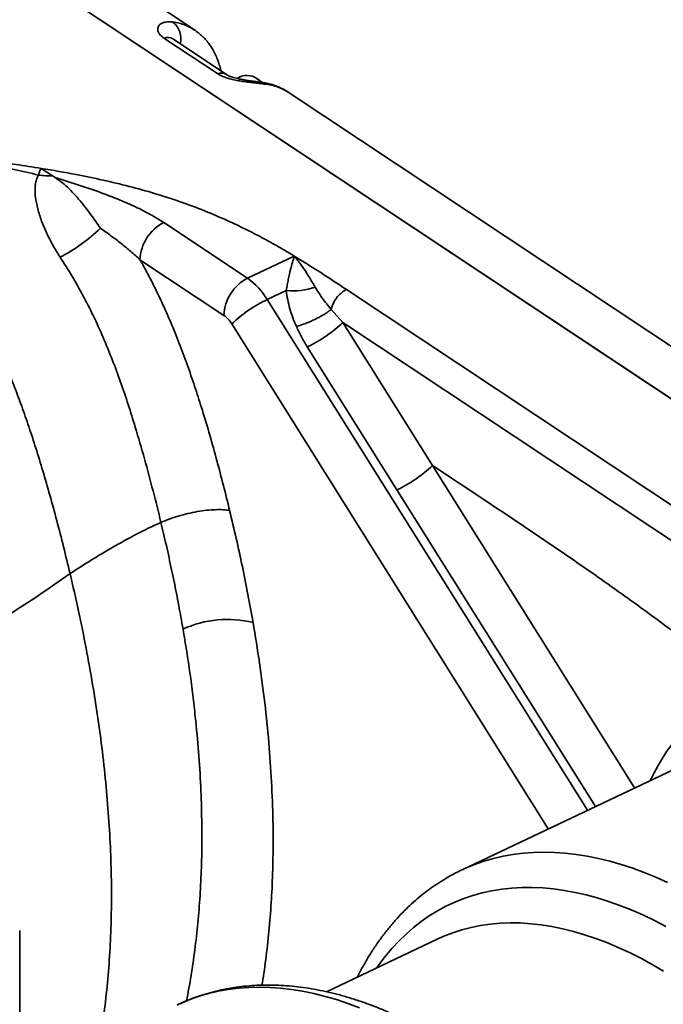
# Model space of a CAD drawing. Header units: millimetres. Extents: x -8713 to 3261, y -18743 to -8704.
# Tile 137 of 154: x 3144 to 3153, y -18280 to -18266. Entities that reach past the tile are written whole.
import ezdxf

# ---------------------------------------------------------------- set-up
doc = ezdxf.new("R2010")
doc.units = ezdxf.units.MM
doc.header["$LTSCALE"] = 10
doc.layers.add('1轮廓实线层', color=7, linetype='Continuous', lineweight=18)

msp = doc.modelspace()

# ---------------------------------------------------------------- linework, layer by layer
at = {"layer": '1轮廓实线层', "color": 7, "linetype": 'Continuous', "lineweight": 35}
for p, q in [((3115.079, -18245.984), (3160.332, -18276.015)), ((3128.028, -18254.577), (3160.332, -18276.015)), ((3146.765, -18266.678), (3146.022, -18266.186)), ((3146.889, -18266.691), (3146.146, -18266.198)), ((3147.097, -18266.713), (3147.031, -18266.744)), ((3147.338, -18266.767), (3147.298, -18266.742)), ((3156.469, -18272.725), (3147.743, -18266.935)), ((3144.48, -18268.094), (3144.323, -18267.99)), ((3144.515, -18268.117), (3144.48, -18268.094)), ((3146.019, -18268.74), (3147.181, -18269.51)), ((3147.181, -18269.51), (3147.828, -18269.204)), ((3146.851, -18270.025), (3145.69, -18269.254)), ((3147.717, -18269.681), (3147.454, -18269.806)), ((3148.55, -18269.667), (3155.678, -18274.398)), ((3147.454, -18269.806), (3151.889, -18276.878)), ((3148.338, -18269.942), (3148.501, -18270.124)), ((3151.345, -18277.135), (3146.961, -18270.143)), ((3155.458, -18274.741), (3148.501, -18270.124)), ((3148.501, -18270.124), (3149.743, -18272.104)), ((3149.25, -18272.441), (3148.008, -18270.461)), ((3150.521, -18272.62), (3149.743, -18272.104)), ((3149.743, -18272.104), (3152.542, -18276.568)), ((3151.999, -18276.825), (3149.25, -18272.441)), ((3153.353, -18276.183), (3150.151, -18277.702)), ((3144.028, -18280.367), (3144.024, -18278.543)), ((3149.808, -18278.661), (3148.272, -18279.39))]:
    msp.add_line(p, q, dxfattribs=at)
at = {"layer": '1轮廓实线层', "color": 7, "linetype": 'Continuous', "lineweight": 35, "flags": 128}
for points in [[(3146.443, -18266.072), (3140.743, -18262.29), (3137.717, -18260.282)], [(3147.338, -18266.767), (3147.365, -18266.785), (3147.382, -18266.798)], [(3147.377, -18266.799), (3147.413, -18266.808), (3147.446, -18266.826)], [(3150.151, -18277.702), (3150.198, -18277.68), (3150.324, -18277.628), (3150.453, -18277.582), (3150.585, -18277.544), (3150.72, -18277.512), (3150.857, -18277.488), (3150.998, -18277.47), (3151.14, -18277.46), (3151.285, -18277.456), (3151.432, -18277.46), (3151.582, -18277.47), (3151.733, -18277.488), (3151.886, -18277.513), (3152.041, -18277.544), (3152.198, -18277.583), (3152.356, -18277.629), (3152.515, -18277.681), (3152.676, -18277.74), (3152.837, -18277.806), (3152.999, -18277.879)], [(3152.976, -18278.485), (3152.815, -18278.402), (3152.655, -18278.327), (3152.496, -18278.257), (3152.338, -18278.195), (3152.181, -18278.14), (3152.025, -18278.091), (3151.87, -18278.049), (3151.717, -18278.015), (3151.566, -18277.987), (3151.417, -18277.967), (3151.269, -18277.953), (3151.123, -18277.947), (3150.98, -18277.947), (3150.839, -18277.955), (3150.701, -18277.97), (3150.565, -18277.992), (3150.432, -18278.021), (3150.301, -18278.057), (3150.174, -18278.1), (3150.05, -18278.15), (3149.929, -18278.206), (3149.811, -18278.27), (3149.696, -18278.34), (3149.586, -18278.418), (3149.478, -18278.501), (3149.375, -18278.592), (3149.275, -18278.689), (3149.179, -18278.792), (3149.087, -18278.902), (3149, -18279.017), (3148.971, -18279.058)], [(3152.943, -18279.104), (3152.785, -18279.012), (3152.627, -18278.927), (3152.47, -18278.848), (3152.313, -18278.776), (3152.157, -18278.71), (3152.003, -18278.652), (3151.849, -18278.6), (3151.697, -18278.556), (3151.546, -18278.518), (3151.397, -18278.487), (3151.249, -18278.464), (3151.103, -18278.448), (3150.96, -18278.438), (3150.818, -18278.436), (3150.679, -18278.441), (3150.543, -18278.453), (3150.408, -18278.472), (3150.277, -18278.499), (3150.148, -18278.532), (3150.023, -18278.573), (3149.9, -18278.62), (3149.808, -18278.661)], [(3148.731, -18279.611), (3148.57, -18279.552), (3148.411, -18279.499), (3148.253, -18279.454), (3148.097, -18279.415), (3147.942, -18279.383), (3147.789, -18279.359), (3147.637, -18279.341), (3147.488, -18279.33), (3147.341, -18279.327), (3147.196, -18279.33), (3147.053, -18279.341), (3146.913, -18279.358), (3146.775, -18279.383), (3146.64, -18279.414), (3146.509, -18279.453), (3146.38, -18279.498), (3146.254, -18279.551), (3146.206, -18279.572)]]:
    msp.add_lwpolyline(points, dxfattribs=at)
at = {"layer": '1轮廓实线层', "color": 7, "linetype": 'Continuous', "lineweight": 35}
for centre, radius, start, end in [((3145.952, -18266.197), 0.304, 346.9888, 50.1427), ((3146.072, -18266.322), 0.145, 58.8595, 109.8643), ((3146.814, -18266.815), 0.145, 58.8228, 109.8662), ((3147.17, -18266.966), 0.263, 38.9232, 106.0775), ((3144.459, -18266.834), 1.26, 262.0584, 270.945), ((3143.376, -18266.948), 2.574, 297.9926, 313.3569), ((3146.299, -18269.282), 0.61, 117.3076, 177.3945), ((3147.461, -18270.052), 0.61, 117.3076, 177.3945), ((3146.616, -18270.307), 0.976, 30.8985, 54.6765), ((3147.809, -18268.717), 0.968, 264.5767, 288.5912), ((3148.206, -18271.436), 1.795, 114.7627, 133.9288), ((3146.626, -18270.343), 0.39, 30.8985, 54.6765), ((3147.221, -18268.78), 1.856, 295.0804, 313.6111), ((3148.463, -18270.76), 1.856, 295.0804, 313.6111), ((3146.906, -18275.741), 1.506, 76.5592, 114.3275), ((3155.647, -18277.839), 3.198, 121.2633, 154.5572)]:
    msp.add_arc(centre, radius, start, end, dxfattribs=at)
for points, knots in [([(3146.022, -18266.186), (3146.01, -18266.177), (3145.985, -18266.158), (3145.964, -18266.135), (3145.947, -18266.11), (3145.936, -18266.083), (3145.934, -18266.049), (3145.946, -18266.018), (3145.969, -18265.992), (3146.004, -18265.973), (3146.046, -18265.962), (3146.094, -18265.958), (3146.129, -18265.962), (3146.147, -18265.963)], [0, 0, 0, 0, 0.079366, 0.15875, 0.183798, 0.280025, 0.376347, 0.478668, 0.581082, 0.68827, 0.79552, 0.897745, 1, 1, 1, 1]), ([(3146.147, -18265.963), (3146.176, -18265.968), (3146.235, -18265.978), (3146.318, -18266.006), (3146.388, -18266.037), (3146.427, -18266.063), (3146.442, -18266.073)], [0, 0, 0, 0, 0.271809, 0.545387, 0.824575, 1, 1, 1, 1]), ([(3146.811, -18266.639), (3146.806, -18266.618), (3146.794, -18266.571), (3146.771, -18266.499), (3146.74, -18266.424), (3146.705, -18266.355), (3146.665, -18266.289), (3146.62, -18266.23), (3146.57, -18266.175), (3146.516, -18266.126), (3146.473, -18266.092), (3146.448, -18266.076), (3146.443, -18266.073)], [0, 0, 0, 0, 0.094861, 0.211232, 0.322093, 0.441051, 0.544, 0.653948, 0.759823, 0.86691, 0.974799, 1, 1, 1, 1]), ([(3146.147, -18266.198), (3146.145, -18266.197), (3146.14, -18266.193), (3146.138, -18266.191), (3146.138, -18266.192), (3146.138, -18266.192)], [0, 0, 0, 0, 0.357372, 0.894091, 1, 1, 1, 1]), ([(3147.446, -18266.826), (3147.424, -18266.823), (3147.38, -18266.817), (3147.303, -18266.809), (3147.219, -18266.8), (3147.134, -18266.789), (3147.05, -18266.776), (3146.974, -18266.761), (3146.901, -18266.741), (3146.844, -18266.72), (3146.798, -18266.699), (3146.776, -18266.685), (3146.765, -18266.678)], [0, 0, 0, 0, 0.121075, 0.244481, 0.362433, 0.48352, 0.584757, 0.689047, 0.780784, 0.875867, 0.937349, 1, 1, 1, 1]), ([(3147.377, -18266.799), (3147.375, -18266.799), (3147.36, -18266.797), (3147.327, -18266.793), (3147.281, -18266.787), (3147.233, -18266.781), (3147.184, -18266.774), (3147.135, -18266.766), (3147.089, -18266.757), (3147.045, -18266.748), (3147.005, -18266.738), (3146.97, -18266.727), (3146.941, -18266.717), (3146.917, -18266.707), (3146.901, -18266.698), (3146.891, -18266.692), (3146.889, -18266.691), (3146.889, -18266.691)], [0, 0, 0, 0, 0.01636, 0.116333, 0.21882, 0.310266, 0.404153, 0.491295, 0.570537, 0.644733, 0.715242, 0.781097, 0.841366, 0.896884, 0.948977, 0.996873, 1, 1, 1, 1]), ([(3147.743, -18266.935), (3147.742, -18266.934), (3147.721, -18266.919), (3147.676, -18266.894), (3147.609, -18266.861), (3147.538, -18266.835), (3147.464, -18266.815), (3147.41, -18266.803), (3147.381, -18266.8), (3147.377, -18266.8)], [0, 0, 0, 0, 0.0134488, 0.200177, 0.3908416, 0.5837023, 0.7789119, 0.9758063, 1, 1, 1, 1]), ([(3147.742, -18266.935), (3147.721, -18266.921), (3147.674, -18266.892), (3147.599, -18266.862), (3147.523, -18266.838), (3147.472, -18266.83), (3147.446, -18266.826)], [0, 0, 0, 0, 0.249261, 0.531051, 0.764965, 1, 1, 1, 1]), ([(3144.721, -18273.599), (3144.691, -18273.476), (3144.633, -18273.232), (3144.539, -18272.87), (3144.444, -18272.52), (3144.347, -18272.185), (3144.25, -18271.869), (3144.152, -18271.57), (3144.054, -18271.288), (3143.955, -18271.023), (3143.856, -18270.773), (3143.755, -18270.534), (3143.651, -18270.304), (3143.543, -18270.08), (3143.428, -18269.862), (3143.306, -18269.648), (3143.173, -18269.437), (3143.03, -18269.229), (3142.876, -18269.024), (3142.703, -18268.816), (3142.512, -18268.604), (3142.299, -18268.391), (3142.103, -18268.212), (3141.926, -18268.063), (3141.771, -18267.94), (3141.603, -18267.815), (3141.482, -18267.733), (3141.419, -18267.691)], [0, 0, 0, 0, 0.051082, 0.101314, 0.149677, 0.195569, 0.238776, 0.279416, 0.317841, 0.354111, 0.388677, 0.422248, 0.455517, 0.489066, 0.522931, 0.557622, 0.593613, 0.631268, 0.67065, 0.711434, 0.758923, 0.808552, 0.86071, 0.892919, 0.926533, 0.961989, 1, 1, 1, 1]), ([(3141.706, -18267.704), (3141.739, -18267.706), (3141.877, -18267.714), (3142.209, -18267.737), (3142.662, -18267.777), (3143.161, -18267.83), (3143.586, -18267.882), (3143.973, -18267.935), (3144.206, -18267.971), (3144.323, -18267.99)], [0, 0, 0, 0, 0.0368253, 0.1565732, 0.3755882, 0.5518149, 0.7280397, 0.8640224, 1, 1, 1, 1]), ([(3144.285, -18268.082), (3144.172, -18268.056), (3143.947, -18268.003), (3143.569, -18267.93), (3143.151, -18267.86), (3142.752, -18267.805), (3142.408, -18267.765), (3142.111, -18267.735), (3141.877, -18267.716), (3141.738, -18267.707), (3141.706, -18267.705)], [0, 0, 0, 0, 0.135266, 0.270538, 0.447001, 0.623468, 0.733238, 0.843005, 0.96307, 1, 1, 1, 1]), ([(3144.285, -18268.082), (3144.287, -18268.075), (3144.291, -18268.053), (3144.304, -18268.021), (3144.316, -18267.999), (3144.323, -18267.99), (3144.323, -18267.99)], [0, 0, 0, 0, 0.191594, 0.584411, 0.992447, 1, 1, 1, 1]), ([(3144.323, -18267.99), (3144.484, -18268.017), (3144.772, -18268.066), (3145.177, -18268.15), (3145.541, -18268.237), (3145.899, -18268.336), (3146.248, -18268.449), (3146.587, -18268.576), (3146.887, -18268.704), (3147.151, -18268.83), (3147.384, -18268.95), (3147.61, -18269.074), (3147.755, -18269.161), (3147.828, -18269.204)], [0, 0, 0, 0, 0.120862, 0.215401, 0.30999, 0.404492, 0.50195, 0.599513, 0.696987, 0.772534, 0.848086, 0.924041, 1, 1, 1, 1]), ([(3144.584, -18269.221), (3144.559, -18269.181), (3144.498, -18269.085), (3144.417, -18268.932), (3144.341, -18268.763), (3144.283, -18268.593), (3144.247, -18268.438), (3144.234, -18268.316), (3144.238, -18268.228), (3144.25, -18268.162), (3144.268, -18268.113), (3144.282, -18268.087), (3144.285, -18268.082)], [0, 0, 0, 0, 0.108216, 0.256947, 0.406427, 0.555895, 0.704609, 0.815346, 0.87251, 0.929585, 0.986076, 1, 1, 1, 1]), ([(3144.515, -18268.117), (3144.63, -18268.152), (3144.859, -18268.223), (3145.159, -18268.328), (3145.415, -18268.428), (3145.63, -18268.522), (3145.835, -18268.624), (3145.958, -18268.701), (3146.019, -18268.74)], [0, 0, 0, 0, 0.2088514, 0.4181086, 0.5623159, 0.7064898, 0.8532785, 1, 1, 1, 1]), ([(3145.143, -18268.82), (3145.143, -18268.819), (3145.12, -18268.787), (3145.077, -18268.724), (3145.013, -18268.635), (3144.948, -18268.548), (3144.877, -18268.457), (3144.797, -18268.364), (3144.708, -18268.272), (3144.616, -18268.188), (3144.548, -18268.141), (3144.515, -18268.117)], [0, 0, 0, 0, 0.0033809, 0.1092938, 0.2152219, 0.3231881, 0.4311618, 0.5717757, 0.7124011, 0.8562042, 1, 1, 1, 1]), ([(3145.69, -18269.254), (3145.648, -18269.216), (3145.564, -18269.139), (3145.429, -18269.029), (3145.289, -18268.922), (3145.192, -18268.854), (3145.143, -18268.82)], [0, 0, 0, 0, 0.2490837, 0.4982121, 0.7490972, 1, 1, 1, 1]), ([(3145.98, -18272.893), (3145.98, -18272.893), (3145.945, -18272.746), (3145.872, -18272.454), (3145.754, -18272.013), (3145.639, -18271.615), (3145.528, -18271.26), (3145.422, -18270.948), (3145.307, -18270.637), (3145.181, -18270.33), (3145.047, -18270.032), (3144.902, -18269.748), (3144.75, -18269.477), (3144.639, -18269.306), (3144.584, -18269.221)], [0, 0, 0, 0, 0.000002, 0.117628, 0.235276, 0.352869, 0.435475, 0.518351, 0.601171, 0.683758, 0.766121, 0.844034, 0.922097, 1, 1, 1, 1]), ([(3147.717, -18269.681), (3147.721, -18269.654), (3147.73, -18269.601), (3147.749, -18269.502), (3147.773, -18269.396), (3147.802, -18269.29), (3147.819, -18269.232), (3147.828, -18269.204), (3147.828, -18269.204)], [0, 0, 0, 0, 0.138397, 0.276837, 0.559446, 0.777391, 0.996959, 1, 1, 1, 1]), ([(3147.828, -18269.204), (3147.95, -18269.28), (3148.196, -18269.432), (3148.432, -18269.589), (3148.55, -18269.667)], [0, 0, 0, 0, 0.499816, 1, 1, 1, 1]), ([(3147.828, -18269.204), (3147.828, -18269.204), (3147.85, -18269.231), (3147.893, -18269.286), (3147.962, -18269.383), (3148.037, -18269.497), (3148.09, -18269.589), (3148.117, -18269.635)], [0, 0, 0, 0, 0.003686, 0.221598, 0.4401, 0.719159, 1, 1, 1, 1]), ([(3145.69, -18269.254), (3145.721, -18269.311), (3145.785, -18269.424), (3145.892, -18269.632), (3146.01, -18269.877), (3146.134, -18270.161), (3146.251, -18270.451), (3146.359, -18270.744), (3146.46, -18271.041), (3146.56, -18271.355), (3146.659, -18271.686), (3146.755, -18272.033), (3146.847, -18272.381), (3146.904, -18272.612), (3146.932, -18272.727)], [0, 0, 0, 0, 0.05187, 0.103849, 0.186014, 0.268276, 0.350477, 0.434885, 0.519346, 0.603783, 0.702688, 0.801599, 0.900799, 1, 1, 1, 1]), ([(3148.117, -18269.635), (3148.15, -18269.687), (3148.215, -18269.792), (3148.297, -18269.892), (3148.338, -18269.942)], [0, 0, 0, 0, 0.497892, 1, 1, 1, 1]), ([(3147.857, -18270.178), (3147.839, -18270.138), (3147.805, -18270.057), (3147.765, -18269.934), (3147.733, -18269.808), (3147.723, -18269.723), (3147.717, -18269.681)], [0, 0, 0, 0, 0.246524, 0.49301, 0.746572, 1, 1, 1, 1]), ([(3148.338, -18269.942), (3148.341, -18269.932), (3148.348, -18269.905), (3148.366, -18269.86), (3148.393, -18269.81), (3148.427, -18269.765), (3148.465, -18269.724), (3148.507, -18269.69), (3148.535, -18269.675), (3148.55, -18269.667)], [0, 0, 0, 0, 0.093249, 0.244374, 0.395499, 0.546624, 0.69775, 0.848875, 1, 1, 1, 1]), ([(3148.008, -18270.461), (3147.98, -18270.415), (3147.924, -18270.323), (3147.879, -18270.226), (3147.857, -18270.178)], [0, 0, 0, 0, 0.498375, 1, 1, 1, 1]), ([(3153.987, -18275.105), (3153.826, -18274.978), (3153.503, -18274.722), (3153.019, -18274.357), (3152.533, -18274.001), (3151.955, -18273.591), (3151.284, -18273.129), (3150.775, -18272.79), (3150.521, -18272.62)], [0, 0, 0, 0, 0.139975, 0.279965, 0.41997, 0.559983, 0.779988, 1, 1, 1, 1]), ([(3145.98, -18272.893), (3146.018, -18272.877), (3146.093, -18272.845), (3146.22, -18272.803), (3146.352, -18272.768), (3146.485, -18272.741), (3146.614, -18272.723), (3146.735, -18272.714), (3146.845, -18272.714), (3146.903, -18272.723), (3146.932, -18272.727)], [0, 0, 0, 0, 0.125001, 0.250001, 0.375001, 0.500001, 0.625001, 0.750001, 0.875001, 1, 1, 1, 1]), ([(3146.932, -18272.727), (3146.963, -18272.857), (3147.025, -18273.117), (3147.109, -18273.505), (3147.188, -18273.892), (3147.233, -18274.148), (3147.256, -18274.276)], [0, 0, 0, 0, 0.249637, 0.499273, 0.749637, 1, 1, 1, 1]), ([(3144.721, -18273.599), (3144.783, -18273.56), (3144.909, -18273.48), (3145.1, -18273.361), (3145.3, -18273.242), (3145.51, -18273.124), (3145.697, -18273.026), (3145.855, -18272.949), (3145.939, -18272.911), (3145.98, -18272.893)], [0, 0, 0, 0, 0.164575, 0.331506, 0.499679, 0.667121, 0.831446, 0.916653, 1, 1, 1, 1]), ([(3146.286, -18274.369), (3146.267, -18274.26), (3146.228, -18274.042), (3146.163, -18273.712), (3146.093, -18273.38), (3146.031, -18273.107), (3145.993, -18272.944), (3145.98, -18272.893)], [0, 0, 0, 0, 0.223839, 0.447679, 0.67206, 0.896442, 1, 1, 1, 1]), ([(3144.721, -18273.599), (3144.641, -18273.655), (3144.435, -18273.802), (3144.088, -18274.035), (3143.675, -18274.297), (3143.244, -18274.556), (3142.943, -18274.725), (3142.792, -18274.81)], [0, 0, 0, 0, 0.134952, 0.349069, 0.564583, 0.781546, 1, 1, 1, 1]), ([(3145.153, -18279.946), (3145.165, -18279.873), (3145.197, -18279.67), (3145.236, -18279.32), (3145.271, -18278.898), (3145.291, -18278.465), (3145.297, -18278.019), (3145.289, -18277.561), (3145.266, -18277.093), (3145.229, -18276.615), (3145.178, -18276.129), (3145.114, -18275.636), (3145.036, -18275.137), (3144.945, -18274.632), (3144.841, -18274.118), (3144.761, -18273.772), (3144.721, -18273.599)], [0, 0, 0, 0, 0.040221, 0.1132132, 0.1862711, 0.2595311, 0.3324344, 0.4062822, 0.4799529, 0.553647, 0.6275578, 0.7018686, 0.7754153, 0.8496813, 0.9246236, 1, 1, 1, 1]), ([(3147.256, -18274.276), (3147.287, -18274.464), (3147.35, -18274.839), (3147.421, -18275.393), (3147.478, -18275.943), (3147.515, -18276.486), (3147.535, -18277.022), (3147.535, -18277.512), (3147.521, -18277.956), (3147.495, -18278.358), (3147.457, -18278.752), (3147.418, -18279.065), (3147.388, -18279.245), (3147.379, -18279.299)], [0, 0, 0, 0, 0.103184, 0.206414, 0.309593, 0.414652, 0.519766, 0.624823, 0.709124, 0.793454, 0.877756, 0.963081, 1, 1, 1, 1]), ([(3146.333, -18279.517), (3146.345, -18279.459), (3146.38, -18279.286), (3146.427, -18278.99), (3146.474, -18278.626), (3146.51, -18278.251), (3146.535, -18277.866), (3146.548, -18277.454), (3146.548, -18277.015), (3146.533, -18276.548), (3146.504, -18276.071), (3146.464, -18275.648), (3146.423, -18275.284), (3146.383, -18274.981), (3146.338, -18274.676), (3146.303, -18274.471), (3146.286, -18274.369)], [0, 0, 0, 0, 0.039678, 0.116868, 0.194033, 0.272114, 0.350222, 0.428301, 0.516645, 0.604989, 0.693978, 0.782968, 0.837159, 0.89135, 0.945675, 1, 1, 1, 1]), ([(3150.15, -18277.703), (3150.136, -18277.71), (3150.08, -18277.735), (3149.985, -18277.786), (3149.867, -18277.856), (3149.752, -18277.932), (3149.64, -18278.014), (3149.531, -18278.102), (3149.426, -18278.196), (3149.324, -18278.296), (3149.226, -18278.401), (3149.132, -18278.513), (3149.041, -18278.63), (3148.954, -18278.752), (3148.871, -18278.88), (3148.793, -18279.014), (3148.737, -18279.116), (3148.708, -18279.175), (3148.703, -18279.185)], [0, 0, 0, 0, 0.023239, 0.090752, 0.15827, 0.225847, 0.293536, 0.361388, 0.429447, 0.497752, 0.566333, 0.635214, 0.704407, 0.77392, 0.843749, 0.913884, 0.984308, 1, 1, 1, 1]), ([(3151.576, -18281.424), (3151.549, -18281.397), (3151.471, -18281.319), (3151.341, -18281.193), (3151.185, -18281.048), (3151.029, -18280.909), (3150.871, -18280.774), (3150.712, -18280.644), (3150.553, -18280.52), (3150.392, -18280.401), (3150.231, -18280.288), (3150.07, -18280.18), (3149.908, -18280.078), (3149.747, -18279.982), (3149.584, -18279.892), (3149.422, -18279.808), (3149.261, -18279.73), (3149.099, -18279.658), (3148.938, -18279.592), (3148.777, -18279.533), (3148.617, -18279.481), (3148.458, -18279.434), (3148.3, -18279.395), (3148.143, -18279.362), (3147.988, -18279.336), (3147.834, -18279.316), (3147.682, -18279.303), (3147.532, -18279.297), (3147.384, -18279.297), (3147.238, -18279.304), (3147.094, -18279.318), (3146.953, -18279.338), (3146.814, -18279.365), (3146.678, -18279.398), (3146.545, -18279.437), (3146.414, -18279.483), (3146.301, -18279.528), (3146.232, -18279.561), (3146.205, -18279.574)], [0, 0, 0, 0, 0.015185, 0.043989, 0.072808, 0.101642, 0.130492, 0.159358, 0.188239, 0.217134, 0.246043, 0.274962, 0.30389, 0.332824, 0.361759, 0.390689, 0.419609, 0.44851, 0.477385, 0.506224, 0.535017, 0.563752, 0.592418, 0.621003, 0.649493, 0.677879, 0.70615, 0.734297, 0.762315, 0.790201, 0.817955, 0.845582, 0.87309, 0.900489, 0.927793, 0.955021, 0.982192, 1, 1, 1, 1])]:
    msp.add_open_spline(points, degree=3, knots=knots, dxfattribs=at)
msp.add_open_spline([(3148.338, -18269.942), (3148.324, -18269.954), (3148.295, -18269.976), (3148.242, -18270.011), (3148.183, -18270.045), (3148.12, -18270.078), (3148.053, -18270.109), (3147.986, -18270.136), (3147.919, -18270.16), (3147.877, -18270.172), (3147.857, -18270.178)], degree=3, dxfattribs=at)

doc.saveas('drawing.dxf')
